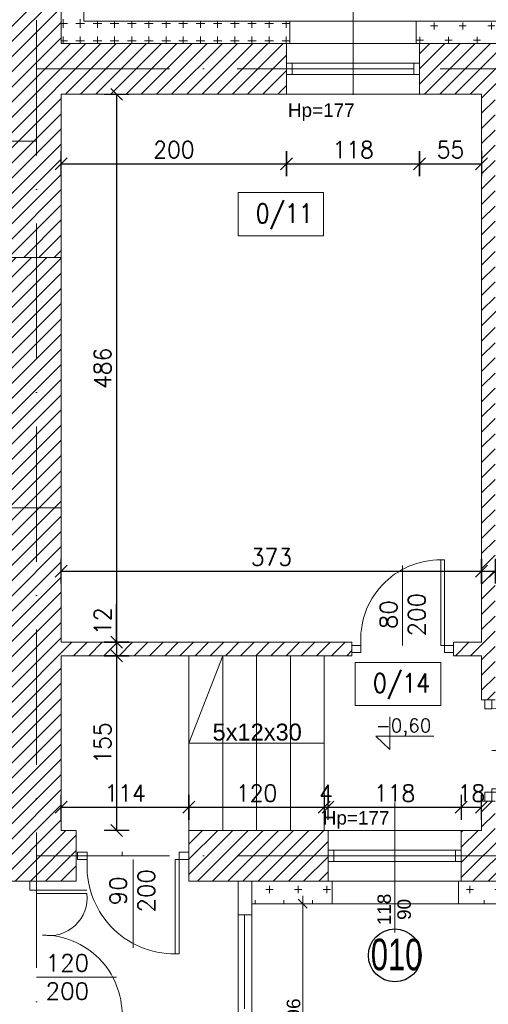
# Model space of a CAD drawing. Header units: millimetres. Extents: x -37273 to 136949, y -1495242345 to -598.
# Tile 34 of 38: x 43631 to 44047, y -16985 to -16112. Entities that reach past the tile are written whole.
import ezdxf

# ---------------------------------------------------------------- set-up
doc = ezdxf.new("R2010")
doc.units = ezdxf.units.MM
doc.linetypes.add('ACAD_ISO10W100', pattern=[18, 12, -3, 0, -3])
for name, color, linetype, lineweight in [('0.09Opis', 20, 'Continuous', 9), ('A-DRZ', 3, 'Continuous', 13), ('A-OKN', 3, 'Continuous', 13), ('F-BIL-OP', 103, 'Continuous', 9), ('urządzenia', 252, 'Continuous', 0), ('wymiarowannie', 253, 'Continuous', 5), ('ściany', 190, 'Continuous', 25)]:
    doc.layers.add(name, color=color, linetype=linetype, lineweight=lineweight)
for name, color, linetype in [('OPISY', 4, 'Continuous'), ('wym', 1, 'Continuous'), ('ściana', 7, 'Continuous')]:
    doc.layers.add(name, color=color, linetype=linetype)
doc.styles.add('arial12', font='arial.ttf', dxfattribs={"height": 12})
doc.styles.add('op2', font='arial.ttf')
doc.styles.add('SIMPLEX', font='simplex', dxfattribs={"width": 0.85})
doc.styles.get("Standard").update_dxf_attribs({"font": 'arial.ttf'})
doc.styles.add('WYM_50', font='simplex.shx', dxfattribs={"width": 0.95})
doc.dimstyles.new('50', dxfattribs={"dimtxt": 15, "dimasz": 0.15, "dimexe": 13, "dimexo": 30, "dimgap": 5, "dimtad": 1, "dimdec": 0, "dimrnd": 0.5, "dimzin": 1, "dimdsep": 46, "dimtxsty": 'WYM_50', "dimblk": 'A', "dimcen": 3, "dimdle": 5, "dimse1": 1, "dimse2": 1, "dimclrd": 256, "dimclre": 256, "dimclrt": 2, "dimaunit": 1, "dimadec": 0, "dimazin": 0, "dimtfac": 0.32, "dimtdec": 0, "dimtix": 1, "dimtmove": 1, "dimatfit": 3, "dimldrblk": 'A', "dimfxl": 1, "dimtvp": 0.08, "dimtolj": 1, "dimtzin": 1, "dimarcsym": 0})
doc.dimstyles.new('ISO-25', dxfattribs={"dimscale": 0, "dimtxt": 12, "dimasz": 8, "dimexe": 7, "dimexo": 0, "dimgap": 2, "dimtad": 1, "dimdec": 1, "dimtxsty": 'Standard', "dimblk": 'OBLIQUE', "dimcen": 2.5, "dimdle": 7, "dimclrd": 256, "dimclrt": 2, "dimadec": 0, "dimazin": 0, "dimtfac": 1, "dimtdec": 1, "dimtix": 1, "dimtmove": 0, "dimatfit": 3, "dimldrblk": 'OBLIQUE', "dimfxl": 5, "dimfxlon": 1, "dimtfillclr": 256, "dimlwd": 5, "dimlwe": 5, "dimarcsym": 0})

# ---------------------------------------------------------------- blocks, each defined once
blk = doc.blocks.new('A')
at = {"color": 1, "linetype": 'Continuous'}
blk.add_line((0, 73.6), (0, -73.6), dxfattribs=at)
at = {"color": 7, "linetype": 'Continuous'}
blk.add_line((-35.3, -35.3), (35.3, 35.3), dxfattribs=at)
blk = doc.blocks.new('*D2352')
at = {"layer": 'Defpoints', "color": 0, "lineweight": 13, "ltscale": 3}
for p in [(44491, -16876.05), (43668, -17215.41), (44491, -17931.85)]:
    blk.add_point(p, dxfattribs=at)
at = {"layer": 'wym', "lineweight": -2}
blk.add_line((43668.15, -17931.85), (44490.85, -17931.85), dxfattribs=at)
at = {"layer": 'wym', "lineweight": -2, "ltscale": 3, "xscale": 0.15, "yscale": 0.15, "zscale": 0.15, "rotation": 180}
blk.add_blockref('A', (43668, -17931.85), dxfattribs=at)
at = {"layer": 'wym', "lineweight": -2, "ltscale": 3, "xscale": 0.15, "yscale": 0.15, "zscale": 0.15}
blk.add_blockref('A', (44491, -17931.85), dxfattribs=at)
at = {"layer": 'wym', "color": 2, "ltscale": 3, "insert": (44079.5, -17919.35), "char_height": 15, "attachment_point": 5, "style": 'WYM_50'}
blk.add_mtext('\\A1;823', dxfattribs=at)
blk = doc.blocks.new('*D2490')
at = {"layer": 'Defpoints', "color": 0, "lineweight": 13, "ltscale": 3}
for p in [(44491, -15767.94), (43986, -16009.45), (44491, -16133.05)]:
    blk.add_point(p, dxfattribs=at)
at = {"layer": 'wym', "lineweight": -2}
blk.add_line((43986.15, -15767.94), (44490.85, -15767.94), dxfattribs=at)
at = {"layer": 'wym', "lineweight": -2, "ltscale": 3, "xscale": 0.15, "yscale": 0.15, "zscale": 0.15, "rotation": 180}
blk.add_blockref('A', (43986, -15767.94), dxfattribs=at)
at = {"layer": 'wym', "lineweight": -2, "ltscale": 3, "xscale": 0.15, "yscale": 0.15, "zscale": 0.15}
blk.add_blockref('A', (44491, -15767.94), dxfattribs=at)
at = {"layer": 'wym', "color": 2, "ltscale": 3, "insert": (44238.5, -15755.44), "char_height": 15, "attachment_point": 5, "style": 'WYM_50'}
blk.add_mtext('\\A1;505', dxfattribs=at)
blk = doc.blocks.new('*D2493')
at = {"layer": 'Defpoints', "color": 0, "lineweight": 13, "ltscale": 3}
for p in [(44491, -15721.23), (43668, -16014.55), (44491, -16133.05)]:
    blk.add_point(p, dxfattribs=at)
at = {"layer": 'wym', "lineweight": -2}
blk.add_line((43668.15, -15721.23), (44490.85, -15721.23), dxfattribs=at)
at = {"layer": 'wym', "lineweight": -2, "ltscale": 3, "xscale": 0.15, "yscale": 0.15, "zscale": 0.15, "rotation": 180}
blk.add_blockref('A', (43668, -15721.23), dxfattribs=at)
at = {"layer": 'wym', "lineweight": -2, "ltscale": 3, "xscale": 0.15, "yscale": 0.15, "zscale": 0.15}
blk.add_blockref('A', (44491, -15721.23), dxfattribs=at)
at = {"layer": 'wym', "color": 2, "ltscale": 3, "insert": (44079.5, -15708.73), "char_height": 15, "attachment_point": 5, "style": 'WYM_50'}
blk.add_mtext('\\A1;823', dxfattribs=at)
blk = doc.blocks.new('DRZWI80')
at = {"layer": 'A-DRZ', "extrusion": (0, 0, -1)}
for points in [[(-63186.49, 25780.28), (-63183.49, 25780.28), (-63183.49, 25856.28)], [(-63186.49, 25856.28), (-63183.49, 25856.28)]]:
    blk.add_lwpolyline(points, dxfattribs=at)
at = {"layer": 'A-DRZ'}
for points in [[(63186.49, 25780.28), (63186.49, 25856.28)], [(63149.49, 25780.28), (63149.49, 25851.36)]]:
    blk.add_lwpolyline(points, dxfattribs=at)
for points in [[(63104.49, 25774.28), (63104.49, 25780.28), (63112.49, 25780.28), (63112.49, 25774.28)], [(63194.49, 25774.28), (63194.49, 25780.28), (63186.49, 25780.28), (63186.49, 25774.28)]]:
    blk.add_lwpolyline(points, close=True, dxfattribs=at)
at = {"layer": 'A-DRZ', "color": 1}
blk.add_arc((63182.77, 25785.79), 70.49, 89.40844, 184.48773, dxfattribs=at)
blk = doc.blocks.new('GFT43')
at = {"layer": 'A-DRZ'}
blk.add_blockref('DRZWI80', (-63194.49, -25774.28), dxfattribs=at)
blk = doc.blocks.new('*D2396')
at = {"layer": 'Defpoints', "color": 0, "lineweight": 13, "ltscale": 3}
for p in [(43868, -16178.05), (43668, -16224.8), (43868, -16239.64)]:
    blk.add_point(p, dxfattribs=at)
at = {"layer": 'wym', "lineweight": -2}
blk.add_line((43668.15, -16239.64), (43867.85, -16239.64), dxfattribs=at)
at = {"layer": 'wym', "lineweight": -2, "ltscale": 3, "xscale": 0.15, "yscale": 0.15, "zscale": 0.15, "rotation": 180}
blk.add_blockref('A', (43668, -16239.64), dxfattribs=at)
at = {"layer": 'wym', "lineweight": -2, "ltscale": 3, "xscale": 0.15, "yscale": 0.15, "zscale": 0.15}
blk.add_blockref('A', (43868, -16239.64), dxfattribs=at)
at = {"layer": 'wym', "color": 2, "ltscale": 3, "insert": (43768, -16227.14), "char_height": 15, "attachment_point": 5, "style": 'WYM_50'}
blk.add_mtext('\\A1;200', dxfattribs=at)
blk = doc.blocks.new('*D2399')
at = {"layer": 'Defpoints', "color": 0, "lineweight": 13, "ltscale": 3}
for p in [(44041, -16601.06), (43668, -16619.53), (44041, -16619.53)]:
    blk.add_point(p, dxfattribs=at)
at = {"layer": 'wym', "lineweight": -2}
blk.add_line((43668.15, -16601.06), (44040.85, -16601.06), dxfattribs=at)
at = {"layer": 'wym', "lineweight": -2, "ltscale": 3, "xscale": 0.15, "yscale": 0.15, "zscale": 0.15, "rotation": 180}
blk.add_blockref('A', (43668, -16601.06), dxfattribs=at)
at = {"layer": 'wym', "lineweight": -2, "ltscale": 3, "xscale": 0.15, "yscale": 0.15, "zscale": 0.15}
blk.add_blockref('A', (44041, -16601.06), dxfattribs=at)
at = {"layer": 'wym', "color": 2, "ltscale": 3, "insert": (43854.5, -16588.56), "char_height": 15, "attachment_point": 5, "style": 'WYM_50'}
blk.add_mtext('\\A1;373', dxfattribs=at)
blk = doc.blocks.new('*D2408')
at = {"layer": 'Defpoints', "color": 0, "lineweight": 13, "ltscale": 3}
for p in [(43781.34, -16810.48), (43668, -16814.78), (43781.34, -16814.78)]:
    blk.add_point(p, dxfattribs=at)
at = {"layer": 'wym', "lineweight": -2}
blk.add_line((43668.15, -16810.48), (43781.19, -16810.48), dxfattribs=at)
at = {"layer": 'wym', "lineweight": -2, "ltscale": 3, "xscale": 0.15, "yscale": 0.15, "zscale": 0.15, "rotation": 180}
blk.add_blockref('A', (43668, -16810.48), dxfattribs=at)
at = {"layer": 'wym', "lineweight": -2, "ltscale": 3, "xscale": 0.15, "yscale": 0.15, "zscale": 0.15}
blk.add_blockref('A', (43781.34, -16810.48), dxfattribs=at)
at = {"layer": 'wym', "color": 2, "ltscale": 3, "insert": (43724.67, -16797.98), "char_height": 15, "attachment_point": 5, "style": 'WYM_50'}
blk.add_mtext('\\A1;114', dxfattribs=at)
blk = doc.blocks.new('*D2488')
at = {"layer": 'Defpoints', "color": 0, "lineweight": 13, "ltscale": 3}
for p in [(43868, -15767.94), (43668, -16125.68), (43868, -16133.05)]:
    blk.add_point(p, dxfattribs=at)
at = {"layer": 'wym', "lineweight": -2}
blk.add_line((43668.15, -15767.94), (43867.85, -15767.94), dxfattribs=at)
at = {"layer": 'wym', "lineweight": -2, "ltscale": 3, "xscale": 0.15, "yscale": 0.15, "zscale": 0.15, "rotation": 180}
blk.add_blockref('A', (43668, -15767.94), dxfattribs=at)
at = {"layer": 'wym', "lineweight": -2, "ltscale": 3, "xscale": 0.15, "yscale": 0.15, "zscale": 0.15}
blk.add_blockref('A', (43868, -15767.94), dxfattribs=at)
at = {"layer": 'wym', "color": 2, "ltscale": 3, "insert": (43768, -15755.44), "char_height": 15, "attachment_point": 5, "style": 'WYM_50'}
blk.add_mtext('\\A1;200', dxfattribs=at)
blk = doc.blocks.new('*D2404')
at = {"layer": 'Defpoints', "color": 0, "lineweight": 13, "ltscale": 3}
for p in [(43677.13, -16676.05), (43674.67, -16831.05), (43717.19, -16831.05)]:
    blk.add_point(p, dxfattribs=at)
at = {"layer": 'wym', "lineweight": -2}
blk.add_line((43717.19, -16676.2), (43717.19, -16830.9), dxfattribs=at)
at = {"layer": 'wym', "lineweight": -2, "ltscale": 3, "xscale": 0.15, "yscale": 0.15, "zscale": 0.15}
for p, rotation in [((43717.19, -16676.05), 90), ((43717.19, -16831.05), 270)]:
    blk.add_blockref('A', p, dxfattribs=dict(at, rotation=rotation))
at = {"layer": 'wym', "color": 2, "ltscale": 3, "insert": (43704.69, -16753.55), "char_height": 15, "attachment_point": 5, "rotation": 90, "style": 'WYM_50'}
blk.add_mtext('\\A1;155', dxfattribs=at)
blk = doc.blocks.new('*D2403')
at = {"layer": 'Defpoints', "color": 0, "lineweight": 13, "ltscale": 3}
for p in [(43736.42, -16664.05), (43717.19, -16676.05), (43736.42, -16676.05)]:
    blk.add_point(p, dxfattribs=at)
at = {"layer": 'wym', "lineweight": -2}
for p, q in [((43717.19, -16664.05), (43717.19, -16630.27)), ((43717.19, -16664.2), (43717.19, -16675.9))]:
    blk.add_line(p, q, dxfattribs=at)
at = {"layer": 'wym', "lineweight": -2, "ltscale": 3, "xscale": 0.15, "yscale": 0.15, "zscale": 0.15}
for p, rotation in [((43717.19, -16664.05), 90), ((43717.19, -16676.05), 270)]:
    blk.add_blockref('A', p, dxfattribs=dict(at, rotation=rotation))
at = {"layer": 'wym', "color": 2, "ltscale": 3, "insert": (43704.69, -16645.44), "char_height": 15, "attachment_point": 5, "rotation": 90, "style": 'WYM_50'}
blk.add_mtext('\\A1;12', dxfattribs=at)
blk = doc.blocks.new('*D2402')
at = {"layer": 'Defpoints', "color": 0, "lineweight": 13, "ltscale": 3}
for p in [(43749.67, -16178.05), (43717.19, -16664.05), (43749.67, -16664.05)]:
    blk.add_point(p, dxfattribs=at)
at = {"layer": 'wym', "lineweight": -2}
blk.add_line((43717.19, -16178.2), (43717.19, -16663.9), dxfattribs=at)
at = {"layer": 'wym', "lineweight": -2, "ltscale": 3, "xscale": 0.15, "yscale": 0.15, "zscale": 0.15}
for p, rotation in [((43717.19, -16178.05), 90), ((43717.19, -16664.05), 270)]:
    blk.add_blockref('A', p, dxfattribs=dict(at, rotation=rotation))
at = {"layer": 'wym', "color": 2, "ltscale": 3, "insert": (43704.69, -16421.05), "char_height": 15, "attachment_point": 5, "rotation": 90, "style": 'WYM_50'}
blk.add_mtext('\\A1;486', dxfattribs=at)
blk = doc.blocks.new('_Oblique')
at = {"color": 0, "linetype": 'ByBlock', "lineweight": -2}
blk.add_line((-0.5, -0.5), (0.5, 0.5), dxfattribs=at)
blk = doc.blocks.new('*D2619')
at = {"layer": 'Defpoints', "color": 0, "lineweight": 13, "ltscale": 3}
for p in [(43837, -16896.05), (43837, -17092.05), (43882.32, -17092.05)]:
    blk.add_point(p, dxfattribs=at)
at = {"layer": 'wymiarowannie', "lineweight": 5, "ltscale": 3}
blk.add_line((43882.32, -16889.05), (43882.32, -17099.05), dxfattribs=at)
at = {"layer": 'wymiarowannie', "color": 0, "lineweight": 5, "ltscale": 3}
for p, q in [((43877.32, -16896.05), (43889.32, -16896.05)), ((43877.32, -17092.05), (43889.32, -17092.05))]:
    blk.add_line(p, q, dxfattribs=at)
at = {"layer": 'wymiarowannie', "lineweight": 5, "ltscale": 3, "xscale": 8, "yscale": 8, "zscale": 8}
for p, rotation in [((43882.32, -16896.05), 90), ((43882.32, -17092.05), 270)]:
    blk.add_blockref('_Oblique', p, dxfattribs=dict(at, rotation=rotation))
at = {"layer": 'wymiarowannie', "color": 2, "lineweight": 13, "ltscale": 3, "insert": (43874.19, -16994.05), "char_height": 12, "attachment_point": 5, "rotation": 90}
blk.add_mtext('196', dxfattribs=at)
blk = doc.blocks.new('*D2489')
at = {"layer": 'Defpoints', "color": 0, "lineweight": 13, "ltscale": 3}
for p in [(43986, -15767.94), (43868, -15981.58), (43986, -16142.92)]:
    blk.add_point(p, dxfattribs=at)
at = {"layer": 'wym', "lineweight": -2}
blk.add_line((43868.15, -15767.94), (43985.85, -15767.94), dxfattribs=at)
at = {"layer": 'wym', "lineweight": -2, "ltscale": 3, "xscale": 0.15, "yscale": 0.15, "zscale": 0.15, "rotation": 180}
blk.add_blockref('A', (43868, -15767.94), dxfattribs=at)
at = {"layer": 'wym', "lineweight": -2, "ltscale": 3, "xscale": 0.15, "yscale": 0.15, "zscale": 0.15}
blk.add_blockref('A', (43986, -15767.94), dxfattribs=at)
at = {"layer": 'wym', "color": 2, "ltscale": 3, "insert": (43927, -15755.44), "char_height": 15, "attachment_point": 5, "style": 'WYM_50'}
blk.add_mtext('\\A1;118', dxfattribs=at)
blk = doc.blocks.new('*D2412')
at = {"layer": 'Defpoints', "color": 0, "lineweight": 13, "ltscale": 3}
for p in [(44041, -16810.48), (44023, -16821.51), (44041, -16821.51)]:
    blk.add_point(p, dxfattribs=at)
at = {"layer": 'wym', "lineweight": -2}
for p, q in [((44022.85, -16810.48), (44022.7, -16810.48)), ((44023, -16810.48), (44041, -16810.48)), ((44041.15, -16810.48), (44041.3, -16810.48))]:
    blk.add_line(p, q, dxfattribs=at)
at = {"layer": 'wym', "lineweight": -2, "ltscale": 3, "xscale": 0.15, "yscale": 0.15, "zscale": 0.15}
blk.add_blockref('A', (44023, -16810.48), dxfattribs=at)
at = {"layer": 'wym', "lineweight": -2, "ltscale": 3, "xscale": 0.15, "yscale": 0.15, "zscale": 0.15, "rotation": 180}
blk.add_blockref('A', (44041, -16810.48), dxfattribs=at)
at = {"layer": 'wym', "color": 2, "ltscale": 3, "insert": (44032, -16797.98), "char_height": 15, "attachment_point": 5, "style": 'WYM_50'}
blk.add_mtext('\\A1;18', dxfattribs=at)
blk = doc.blocks.new('*D2411')
at = {"layer": 'Defpoints', "color": 0, "lineweight": 13, "ltscale": 3}
for p in [(44023, -16810.48), (43904.75, -16836.06), (44023, -16836.06)]:
    blk.add_point(p, dxfattribs=at)
at = {"layer": 'wym', "lineweight": -2}
blk.add_line((43904.9, -16810.48), (44022.85, -16810.48), dxfattribs=at)
at = {"layer": 'wym', "lineweight": -2, "ltscale": 3, "xscale": 0.15, "yscale": 0.15, "zscale": 0.15, "rotation": 180}
blk.add_blockref('A', (43904.75, -16810.48), dxfattribs=at)
at = {"layer": 'wym', "lineweight": -2, "ltscale": 3, "xscale": 0.15, "yscale": 0.15, "zscale": 0.15}
blk.add_blockref('A', (44023, -16810.48), dxfattribs=at)
at = {"layer": 'wym', "color": 2, "ltscale": 3, "insert": (43963.87, -16797.98), "char_height": 15, "attachment_point": 5, "style": 'WYM_50'}
blk.add_mtext('\\A1;118', dxfattribs=at)
blk = doc.blocks.new('*D2410')
at = {"layer": 'Defpoints', "color": 0, "lineweight": 13, "ltscale": 3}
for p in [(43904.75, -16810.48), (43901.34, -16831.05), (43904.75, -16831.05)]:
    blk.add_point(p, dxfattribs=at)
at = {"layer": 'wym', "lineweight": -2}
for p, q in [((43901.19, -16810.48), (43901.04, -16810.48)), ((43901.34, -16810.48), (43904.75, -16810.48)), ((43904.9, -16810.48), (43905.05, -16810.48))]:
    blk.add_line(p, q, dxfattribs=at)
at = {"layer": 'wym', "lineweight": -2, "ltscale": 3, "xscale": 0.15, "yscale": 0.15, "zscale": 0.15}
blk.add_blockref('A', (43901.34, -16810.48), dxfattribs=at)
at = {"layer": 'wym', "lineweight": -2, "ltscale": 3, "xscale": 0.15, "yscale": 0.15, "zscale": 0.15, "rotation": 180}
blk.add_blockref('A', (43904.75, -16810.48), dxfattribs=at)
at = {"layer": 'wym', "color": 2, "ltscale": 3, "insert": (43903.04, -16797.98), "char_height": 15, "attachment_point": 5, "style": 'WYM_50'}
blk.add_mtext('\\A1;4', dxfattribs=at)
blk = doc.blocks.new('*D2409')
at = {"layer": 'Defpoints', "color": 0, "lineweight": 13, "ltscale": 3}
for p in [(43781.34, -16784.97), (43901.34, -16784.97), (43901.34, -16810.48)]:
    blk.add_point(p, dxfattribs=at)
at = {"layer": 'wym', "lineweight": -2}
blk.add_line((43781.49, -16810.48), (43901.19, -16810.48), dxfattribs=at)
at = {"layer": 'wym', "lineweight": -2, "ltscale": 3, "xscale": 0.15, "yscale": 0.15, "zscale": 0.15, "rotation": 180}
blk.add_blockref('A', (43781.34, -16810.48), dxfattribs=at)
at = {"layer": 'wym', "lineweight": -2, "ltscale": 3, "xscale": 0.15, "yscale": 0.15, "zscale": 0.15}
blk.add_blockref('A', (43901.34, -16810.48), dxfattribs=at)
at = {"layer": 'wym', "color": 2, "ltscale": 3, "insert": (43841.34, -16797.98), "char_height": 15, "attachment_point": 5, "style": 'WYM_50'}
blk.add_mtext('\\A1;120', dxfattribs=at)
blk = doc.blocks.new('*D2400')
at = {"layer": 'Defpoints', "color": 0, "lineweight": 13, "ltscale": 3}
for p in [(44041, -16567.14), (44053, -16567.14), (44053, -16601.06)]:
    blk.add_point(p, dxfattribs=at)
at = {"layer": 'wym', "lineweight": -2}
for p, q in [((44041.15, -16601.06), (44052.85, -16601.06)), ((44053, -16601.06), (44084.73, -16601.06))]:
    blk.add_line(p, q, dxfattribs=at)
at = {"layer": 'wym', "lineweight": -2, "ltscale": 3, "xscale": 0.15, "yscale": 0.15, "zscale": 0.15, "rotation": 180}
blk.add_blockref('A', (44041, -16601.06), dxfattribs=at)
at = {"layer": 'wym', "lineweight": -2, "ltscale": 3, "xscale": 0.15, "yscale": 0.15, "zscale": 0.15}
blk.add_blockref('A', (44053, -16601.06), dxfattribs=at)
at = {"layer": 'wym', "color": 2, "ltscale": 3, "insert": (44069.55, -16588.56), "char_height": 15, "attachment_point": 5, "style": 'WYM_50'}
blk.add_mtext('\\A1;12', dxfattribs=at)
blk = doc.blocks.new('*D2398')
at = {"layer": 'Defpoints', "color": 0, "lineweight": 13, "ltscale": 3}
for p in [(43986, -16178.05), (44041, -16178.05), (44041, -16239.64)]:
    blk.add_point(p, dxfattribs=at)
at = {"layer": 'wym', "lineweight": -2}
blk.add_line((43986.15, -16239.64), (44040.85, -16239.64), dxfattribs=at)
at = {"layer": 'wym', "lineweight": -2, "ltscale": 3, "xscale": 0.15, "yscale": 0.15, "zscale": 0.15, "rotation": 180}
blk.add_blockref('A', (43986, -16239.64), dxfattribs=at)
at = {"layer": 'wym', "lineweight": -2, "ltscale": 3, "xscale": 0.15, "yscale": 0.15, "zscale": 0.15}
blk.add_blockref('A', (44041, -16239.64), dxfattribs=at)
at = {"layer": 'wym', "color": 2, "ltscale": 3, "insert": (44013.5, -16227.14), "char_height": 15, "attachment_point": 5, "style": 'WYM_50'}
blk.add_mtext('\\A1;55', dxfattribs=at)
blk = doc.blocks.new('*D2397')
at = {"layer": 'Defpoints', "color": 0, "lineweight": 13, "ltscale": 3}
for p in [(43868, -16168.34), (43986, -16168.34), (43986, -16239.64)]:
    blk.add_point(p, dxfattribs=at)
at = {"layer": 'wym', "lineweight": -2}
blk.add_line((43868.15, -16239.64), (43985.85, -16239.64), dxfattribs=at)
at = {"layer": 'wym', "lineweight": -2, "ltscale": 3, "xscale": 0.15, "yscale": 0.15, "zscale": 0.15, "rotation": 180}
blk.add_blockref('A', (43868, -16239.64), dxfattribs=at)
at = {"layer": 'wym', "lineweight": -2, "ltscale": 3, "xscale": 0.15, "yscale": 0.15, "zscale": 0.15}
blk.add_blockref('A', (43986, -16239.64), dxfattribs=at)
at = {"layer": 'wym', "color": 2, "ltscale": 3, "insert": (43927, -16227.14), "char_height": 15, "attachment_point": 5, "style": 'WYM_50'}
blk.add_mtext('\\A1;118', dxfattribs=at)
blk = doc.blocks.new('*D2343')
at = {"layer": 'Defpoints', "color": 0, "lineweight": 13, "ltscale": 3}
for p in [(43817, -16876.05), (43904.75, -16876.05), (43904.75, -17886.04)]:
    blk.add_point(p, dxfattribs=at)
at = {"layer": 'wym', "lineweight": -2}
blk.add_line((43817.15, -17886.04), (43904.6, -17886.04), dxfattribs=at)
at = {"layer": 'wym', "lineweight": -2, "ltscale": 3, "xscale": 0.15, "yscale": 0.15, "zscale": 0.15, "rotation": 180}
blk.add_blockref('A', (43817, -17886.04), dxfattribs=at)
at = {"layer": 'wym', "lineweight": -2, "ltscale": 3, "xscale": 0.15, "yscale": 0.15, "zscale": 0.15}
blk.add_blockref('A', (43904.75, -17886.04), dxfattribs=at)
at = {"layer": 'wym', "color": 2, "ltscale": 3, "insert": (43860.87, -17873.54), "char_height": 15, "attachment_point": 5, "style": 'WYM_50'}
blk.add_mtext('\\A1;88', dxfattribs=at)

msp = doc.modelspace()

# ---------------------------------------------------------------- hatches: boundary and pattern name
at = {"layer": 'wymiarowannie', "lineweight": 13, "ltscale": 3}
h = msp.add_hatch(dxfattribs=at)
h.set_pattern_fill('CROSS', color=1, scale=0.6, angle=45)
h.set_pattern_definition([(90, (-26617.258, -10.478), (-15.24, 0), [7.62, -7.62]), (180, (-26613.449, -6.668), (0, -15.24), [7.62, -7.62])])
h.paths.add_polyline_path([(43646, -15896.05), (43668, -15896.05), (43668, -16133.05), (43868, -16133.05), (43870.97, -16133.05), (43870.97, -16113.05), (43688, -16113.05), (43688, -15876.05), (43646, -15876.05)])
h.paths.add_polyline_path([(43298, -15896.05), (43646, -15896.05), (43646, -15876.05), (43295, -15876.05), (43295, -15896.05)])
h.paths.add_polyline_path([(42993, -15896.05), (43060, -15896.05), (43063, -15896.05), (43063, -15876.05), (42990, -15876.05), (42990, -15896.05)])
h = msp.add_hatch(dxfattribs=at)
h.set_pattern_fill('ANSI31', color=5, scale=3)
h.set_pattern_definition([(45, (43297.995, -16322.766), (-6.73519, 6.73519), [])])
h.paths.add_polyline_path([(43646, -16219.55), (43646, -15896.05), (43298, -15896.05), (43298, -15941.05), (43623, -15941.05), (43623, -16219.55)])
h.paths.add_polyline_path([(43646, -16155.55), (43868, -16155.55), (43868, -16133.05), (43668, -16133.05), (43668, -15896.05), (43646, -15896.05)])
h.paths.add_polyline_path([(43646, -16155.55), (43868, -16155.55), (43868, -16178.05), (43668, -16178.05), (43668, -16322.77), (43646, -16322.77)])
h.paths.add_polyline_path([(43623, -16219.55), (43646, -16219.55), (43646, -16322.77), (43623, -16322.77)])
h = msp.add_hatch(dxfattribs=at)
h.set_pattern_fill('CROSS', color=1, scale=2)
h.set_pattern_definition([(0, (43983.025, -16155.546), (12.7, 12.7), [6.35, -19.05]), (90, (43986.2, -16158.721), (-12.7, 12.7), [6.35, -19.05])])
h.paths.add_polyline_path([(43983.03, -16133.05), (43983.03, -16113.05), (44095.97, -16113.05), (44095.97, -16133.05), (44093, -16133.05), (43986, -16133.05)])
h.paths.add_polyline_path([(44208.03, -16133.05), (44208.03, -16113.05), (44297.97, -16113.05), (44297.97, -16133.05), (44295, -16133.05), (44211, -16133.05)])
h.paths.add_polyline_path([(44469, -16133.05), (44469, -16113.05), (44511, -16113.05), (44511, -16155.55), (44491, -16155.55), (44491, -16133.05)])
h.paths.add_polyline_path([(44410.03, -16133.05), (44410.03, -16113.05), (44469, -16113.05), (44469, -16133.05), (44413, -16133.05)])
h = msp.add_hatch(dxfattribs=at)
h.set_pattern_fill('ANSI31', color=5, scale=3)
h.set_pattern_definition([(45, (43985.995, -16155.546), (-6.7352, 6.7352), [])])
h.paths.add_polyline_path([(44093, -16155.55), (44093, -16133.05), (43986, -16133.05), (43986, -16155.55)])
h = msp.add_hatch(dxfattribs=at)
h.set_pattern_fill('ANSI31', color=5, scale=3)
h.set_pattern_definition([(45, (43985.995, -16155.546), (-6.73519, 6.73519), [])])
h.paths.add_polyline_path([(43986, -16178.05), (44041, -16178.05), (44041, -16664.05), (44015.98, -16664.05), (44015.98, -16676.05), (44041, -16676.05), (44041, -16715.14), (44053, -16715.14), (44053, -16373.05), (44265.95, -16373.05), (44265.95, -16361.05), (44053, -16361.05), (44053, -16178.05), (44093, -16178.05), (44093, -16155.55), (43986, -16155.55)])
h.paths.add_polyline_path([(44093, -16853.55), (44093, -16831.05), (44053, -16831.05), (44053, -16805.14), (44041, -16805.14), (44041, -16831.05), (44023, -16831.05), (44023, -16853.55)])
h.paths.add_polyline_path([(44295, -16853.55), (44295, -16831.05), (44211, -16831.05), (44211, -16853.55)])
h.paths.add_polyline_path([(44211, -16876.05), (44295, -16876.05), (44295, -16853.55), (44211, -16853.55)])
h.paths.add_polyline_path([(44023, -16876.05), (44093, -16876.05), (44093, -16853.55), (44023, -16853.55)])
h.paths.add_polyline_path([(44085.78, -16810.12), (44085.78, -16833.19), (44150.55, -16833.19), (44150.55, -16810.12)], flags=24)
h.paths.add_polyline_path([(44018.07, -16786.73), (44018.07, -16809.23), (44045.92, -16809.23), (44045.92, -16786.73)], flags=24)
h.paths.add_polyline_path([(44287.53, -16810.12), (44287.53, -16833.19), (44352.31, -16833.19), (44352.31, -16810.12)], flags=24)
h = msp.add_hatch(dxfattribs=at)
h.set_pattern_fill('ANSI31', color=5, scale=3)
h.set_pattern_definition([(45, (43020.995, -16876.046), (-6.73519, 6.73519), [])])
h.paths.add_polyline_path([(43021, -16876.05), (43021, -16841.05), (43623, -16841.05), (43623, -16544.74), (43646, -16544.74), (43646, -16876.05)])
h.paths.add_polyline_path([(43646, -16853.55), (43646, -16544.74), (43668, -16544.74), (43668, -16664.05), (43925.98, -16664.05), (43925.98, -16676.05), (43668, -16676.05), (43668, -16831.05), (43681.34, -16831.05), (43681.34, -16853.55)])
h.paths.add_polyline_path([(43623, -16544.74), (43623, -16322.77), (43646, -16322.77), (43646, -16544.74)])
h.paths.add_polyline_path([(43646, -16544.74), (43646, -16322.77), (43668, -16322.77), (43668, -16544.74)])
h.paths.add_polyline_path([(43781.34, -16876.05), (43781.34, -16853.55), (43904.75, -16853.55), (43904.75, -16876.05)])
h.paths.add_polyline_path([(43781.34, -16853.55), (43781.34, -16831.05), (43904.75, -16831.05), (43904.75, -16853.55)])
h.paths.add_polyline_path([(43646, -16876.05), (43646, -16853.55), (43681.34, -16853.55), (43681.34, -16876.05), (43668, -16876.05)])
h.paths.add_polyline_path([(43961.21, -16832.34), (43898.13, -16832.34), (43898.13, -16810.96), (43961.21, -16810.96)], flags=9)
h = msp.add_hatch(dxfattribs=at)
h.set_pattern_fill('CROSS', color=1, scale=2)
h.set_pattern_definition([(0, (43836.995, -16896.046), (12.7, 12.7), [6.35, -19.05]), (90, (43840.17, -16899.221), (-12.7, 12.7), [6.35, -19.05])])
h.paths.add_polyline_path([(44208.47, -16896.05), (44208.47, -16876.05), (44211, -16876.05), (44295, -16876.05), (44298.41, -16876.05), (44298.41, -16896.05)])
h.paths.add_polyline_path([(44469, -16896.05), (44469, -16876.05), (44491, -16876.05), (44491, -16853.55), (44511, -16853.55), (44511, -16896.05)])
h.paths.add_polyline_path([(44020.47, -16896.05), (44020.47, -16876.05), (44022.75, -16876.05), (44093.24, -16876.05), (44096.41, -16876.05), (44096.41, -16896.05)])
h.paths.add_polyline_path([(43837, -16896.05), (43837, -16876.05), (43905, -16876.05), (43908.41, -16876.05), (43908.41, -16896.05)])
h.paths.add_polyline_path([(44410.47, -16896.05), (44410.47, -16876.05), (44413, -16876.05), (44469, -16876.05), (44469, -16896.05)])

# ---------------------------------------------------------------- linework, layer by layer
at = {"layer": '0.09Opis', "ltscale": 0.01}
msp.add_lwpolyline([(43959.7, -16730.13), (43959.7, -16759.36), (43947.11, -16747.34), (43998.63, -16747.34)], dxfattribs=at)
msp.add_lwpolyline([(43959.7, -16730.13), (43959.7, -16759.36), (43947.11, -16747.34), (43998.63, -16747.34)], dxfattribs=at)
at = {"layer": 'A-DRZ', "extrusion": (0, 0, -1)}
for points in [[(-43722, -16850.05), (-43722, -16853.05)], [(-43646, -16884.05), (-43646, -16887.05), (-43690.82, -16887.05)]]:
    msp.add_lwpolyline(points, dxfattribs=at)
at = {"layer": 'A-DRZ'}
msp.add_lwpolyline([(43640, -16876.05), (43646, -16876.05), (43646, -16884.05), (43640, -16884.05)], close=True, dxfattribs=at)
for points in [[(43646, -16884.05), (43690.82, -16884.05)], [(43646, -16887.05), (43690.82, -16887.05)], [(43646, -16961.05), (43717.08, -16961.05)], [(43646, -16961.05), (43717.08, -16961.05)]]:
    msp.add_lwpolyline(points, dxfattribs=at)
at = {"layer": 'A-DRZ', "color": 1}
for centre, radius, start, end in [((43657.37, -16890.69), 33.65, 259.97807, 6.22398), ((43651.51, -16994.32), 70.49, 359.40844, 90), ((43651.51, -16994.32), 70.49, 359.40844, 90)]:
    msp.add_arc(centre, radius, start, end, dxfattribs=at)
at = {"layer": 'A-OKN'}
for p, q in [((43870.97, -16113.05), (43983.03, -16113.05)), ((43986, -16133.05), (43868, -16133.05)), ((43986, -16150.55), (43868, -16150.55)), ((43986, -16150.55), (43868, -16150.55)), ((43873, -16150.55), (43873, -16160.55)), ((43873, -16150.55), (43873, -16160.55)), ((43873, -16155.55), (43981, -16155.55)), ((43873, -16155.55), (43981, -16155.55)), ((43981, -16150.55), (43981, -16160.55)), ((43981, -16150.55), (43981, -16160.55)), ((43986, -16160.55), (43868, -16160.55)), ((43986, -16160.55), (43868, -16160.55)), ((43986, -16178.05), (43868, -16178.05)), ((44023, -16831.05), (43905, -16831.05)), ((44023, -16848.55), (43905, -16848.55)), ((44023, -16848.55), (43905, -16848.55)), ((43910, -16848.55), (43910, -16858.55)), ((43910, -16848.55), (43910, -16858.55)), ((43910, -16853.55), (44018, -16853.55)), ((43910, -16853.55), (44018, -16853.55)), ((44018, -16848.55), (44018, -16858.55)), ((44018, -16848.55), (44018, -16858.55)), ((44023, -16858.55), (43905, -16858.55)), ((44023, -16858.55), (43905, -16858.55)), ((44023, -16876.05), (43905, -16876.05))]:
    msp.add_line(p, q, dxfattribs=at)
msp.add_lwpolyline([(43908.41, -16896.05), (44020.47, -16896.05)], dxfattribs=at)
at = {"layer": 'F-BIL-OP', "color": 0}
for points in [[(43824.91, -16265.29), (43900.86, -16265.29), (43900.86, -16303.68), (43824.91, -16303.68)], [(43928.97, -16681.92), (44004.92, -16681.92), (44004.92, -16720.31), (43928.97, -16720.31)]]:
    msp.add_lwpolyline(points, close=True, dxfattribs=at)
at = {"layer": 'wymiarowannie', "color": 251, "linetype": 'ACAD_ISO10W100', "lineweight": 13, "ltscale": 10}
for p, q in [((43646, -18033.41), (43646, -15599)), ((44664.64, -16155.55), (43646, -16155.55)), ((43646, -16219.55), (40380.11, -16219.55)), ((44664.64, -16853.55), (43646, -16853.55))]:
    msp.add_line(p, q, dxfattribs=at)
at = {"layer": 'wymiarowannie', "ltscale": 3}
for p, q in [((43927, -16076.06), (43927, -16178.51)), ((43964, -16806.19), (43964, -16921.51))]:
    msp.add_line(p, q, dxfattribs=at)
at = {"layer": 'wymiarowannie', "color": 1, "lineweight": 13, "ltscale": 3}
for p, q in [((43668, -16178.05), (43868, -16178.05)), ((43925.98, -16664.05), (43925.98, -16676.05)), ((43781.34, -16753.55), (43811.34, -16676.05)), ((43901.34, -16753.55), (43781.34, -16753.55)), ((43781.34, -16847.55), (43781.34, -16859.55))]:
    msp.add_line(p, q, dxfattribs=at)
at = {"layer": 'wymiarowannie', "color": 5, "lineweight": 13, "ltscale": 3}
for p, q in [((43781.34, -16831.05), (43781.34, -16676.05)), ((43811.34, -16831.05), (43811.34, -16676.05)), ((43841.34, -16831.05), (43841.34, -16676.05)), ((43871.34, -16831.05), (43871.34, -16676.05)), ((43901.34, -16831.05), (43901.34, -16676.05)), ((43825, -16896.05), (43825, -17080.05)), ((43837, -16896.05), (43837, -17092.05)), ((43830.63, -16905.82), (43830.63, -16989.16))]:
    msp.add_line(p, q, dxfattribs=at)
at = {"layer": 'wymiarowannie', "color": 200, "lineweight": 13, "ltscale": 3}
msp.add_lwpolyline([(43623, -16322.77), (43668, -16322.77), (43668, -16544.74), (43623, -16544.74)], close=True, dxfattribs=at)
at = {"layer": 'wymiarowannie', "color": 5, "lineweight": 13, "ltscale": 3}
msp.add_lwpolyline([(43837, -16905.82), (43825, -16905.82), (43825, -16876.05), (43837, -16876.05)], close=True, dxfattribs=at)
at = {"layer": 'ściana', "lineweight": 13, "ltscale": 3}
for p, q in [((43668, -15896.05), (43668, -16133.05)), ((43668, -16133.05), (43868, -16133.05)), ((43868, -16178.05), (43868, -16133.05)), ((43986, -16178.05), (43986, -16133.05)), ((43986, -16133.05), (44093, -16133.05)), ((43668, -16178.05), (43868, -16178.05)), ((43668, -16178.05), (43668, -16664.05)), ((43986, -16178.05), (44041, -16178.05)), ((44041, -16178.05), (44041, -16664.05)), ((43668, -16664.05), (43925.98, -16664.05)), ((44015.98, -16664.05), (44041, -16664.05)), ((44015.98, -16664.05), (44015.98, -16676.05)), ((43668, -16676.05), (43925.98, -16676.05)), ((43668, -16676.05), (43668, -16831.05)), ((44015.98, -16676.05), (44041, -16676.05)), ((44041, -16676.05), (44041, -16715.14)), ((44053, -16715.14), (44041, -16715.14)), ((44041, -16805.14), (44041, -16831.05)), ((44053, -16805.14), (44041, -16805.14)), ((43668, -16831.05), (43681.34, -16831.05)), ((43681.34, -16831.05), (43681.34, -16876.05)), ((43781.34, -16831.05), (43904.75, -16831.05)), ((43781.34, -16831.05), (43781.34, -16876.05)), ((43904.75, -16831.05), (43904.75, -16876.05)), ((44022.75, -16831.05), (44041, -16831.05)), ((44023, -16831.05), (44023, -16876.05)), ((43021, -16876.05), (43668, -16876.05)), ((43668, -16876.05), (43681.34, -16876.05)), ((43781.34, -16876.05), (43904.75, -16876.05)), ((44022.75, -16876.05), (44093, -16876.05))]:
    msp.add_line(p, q, dxfattribs=at)
at = {"layer": 'ściana', "color": 1, "lineweight": 13, "ltscale": 3}
for points in [[(43295, -15876.05), (43688, -15876.05), (43688, -16113.05), (43870.97, -16113.05)], [(43870.97, -16133.05), (43870.97, -16113.05)], [(43983.03, -16133.05), (43983.03, -16113.05)], [(43983.03, -16113.05), (44095.97, -16113.05)], [(43837, -16896.05), (43837, -16876.05), (43781.34, -16876.05)], [(43908.41, -16896.05), (43908.41, -16876.05)], [(44020.47, -16896.05), (44020.47, -16876.05)], [(43908.41, -16896.05), (43837, -16896.05)], [(44096.41, -16896.05), (44020.47, -16896.05)]]:
    msp.add_lwpolyline(points, dxfattribs=at)
at = {"layer": 'ściana', "lineweight": 13, "ltscale": 3}
msp.add_lwpolyline([(43908.41, -16896.05), (43837, -16896.05)], dxfattribs=at)
at = {"layer": 'ściany', "color": 5, "ltscale": 100}
msp.add_circle((43964, -16941.82), 23.43, dxfattribs=at)

# ---------------------------------------------------------------- block references
at = {"layer": 'A-DRZ'}
msp.add_blockref('GFT43', (44015.98, -16673.05), dxfattribs=at)
msp.add_blockref('GFT43', (44015.98, -16673.05), dxfattribs=at)
at = {"layer": 'A-DRZ', "rotation": 270}
msp.add_blockref('GFT43', (44044, -16805.14), dxfattribs=at)
msp.add_blockref('GFT43', (44044, -16805.14), dxfattribs=at)
at = {"layer": 'A-DRZ', "xscale": -1.1, "yscale": 1.1, "zscale": 1.1, "rotation": 180}
msp.add_blockref('GFT43', (43781.34, -16850.25), dxfattribs=at)

# ---------------------------------------------------------------- texts
at = {"layer": '0.09Opis', "ltscale": 0.01, "insert": (43947.09, -16731.92), "char_height": 12, "attachment_point": 1}
msp.add_mtext('{\\Fsimplex|c238;-0,60}', dxfattribs=at)
at = {"layer": 'A-DRZ', "char_height": 15, "attachment_point": 5, "rotation": 90}
for s, insert in [('\\pxqc;{\\Fsimplex|c238;80\\P\\pq*;\\Fsimplex|c0;2\\Fsimplex|c238;00}', (43970.98, -16639.59)), ('\\pxqc;{\\Fsimplex|c238;90\\P\\pq*;\\Fsimplex|c0;2\\Fsimplex|c238;00}', (43731.02, -16884.57))]:
    msp.add_mtext(s, dxfattribs=dict(at, insert=insert))
at = {"layer": 'A-DRZ', "insert": (43673.45, -16961.05), "char_height": 15, "attachment_point": 5}
msp.add_mtext('{\\Fsimplex|c238;120\\P\\Fsimplex|c0;2\\Fsimplex|c238;00}', dxfattribs=at)
at = {"layer": 'F-BIL-OP', "color": 0, "style": 'SIMPLEX', "width": 0.85}
for s, p in [('0/11', (43840.5, -16292.15)), ('0/14', (43944.56, -16708.77))]:
    msp.add_text(s, height=17, dxfattribs=at).set_placement(p)
at = {"layer": 'OPISY', "color": 4, "ltscale": 3, "style": 'op2', "width": 0.7}
msp.add_text('010', height=28, dxfattribs=at).set_placement((43942.73, -16955.01))
at = {"layer": 'urządzenia', "char_height": 12, "attachment_point": 5}
for insert in [(43898.76, -16193.94), (43929.67, -16821.65)]:
    msp.add_mtext('Hp=177', dxfattribs=dict(at, insert=insert))
at = {"layer": 'urządzenia', "insert": (43841.88, -16743.87), "char_height": 15, "width": 123.8838, "attachment_point": 5, "style": 'arial12'}
msp.add_mtext('5x12x30', dxfattribs=at)
at = {"layer": 'wymiarowannie', "color": 1, "lineweight": 13, "ltscale": 3, "insert": (43954.69, -16901.08), "char_height": 12, "attachment_point": 5, "rotation": 90}
msp.add_mtext('118', dxfattribs=at)
at = {"layer": 'wymiarowannie', "color": 1, "lineweight": 13, "ltscale": 3, "insert": (43972.35, -16901.08), "char_height": 12, "width": 30.7607, "attachment_point": 5, "rotation": 90}
msp.add_mtext('90', dxfattribs=at)

# ---------------------------------------------------------------- dimensions: what is measured, and where the dimension line sits
at = {"layer": 'wym'}
for base, p1, p2, picture, middle in [((44491, -15721.23), (43668, -16014.55), (44491, -16133.05), '*D2493', (44079.5, -15708.73)), ((43868, -15767.94), (43668, -16125.68), (43868, -16133.05), '*D2488', (43768, -15755.44)), ((43986, -15767.94), (43868, -15981.58), (43986, -16142.92), '*D2489', (43927, -15755.44)), ((44491, -15767.94), (43986, -16009.45), (44491, -16133.05), '*D2490', (44238.5, -15755.44)), ((43986, -16239.64), (43868, -16168.34), (43986, -16168.34), '*D2397', (43927, -16227.14)), ((43868, -16239.64), (43668, -16224.8), (43868, -16178.05), '*D2396', (43768, -16227.14)), ((44041, -16239.64), (43986, -16178.05), (44041, -16178.05), '*D2398', (44013.5, -16227.14)), ((44041, -16601.06), (43668, -16619.53), (44041, -16619.53), '*D2399', (43854.5, -16588.56)), ((43901.34, -16810.48), (43781.34, -16784.97), (43901.34, -16784.97), '*D2409', (43841.34, -16797.98)), ((43781.34, -16810.48), (43668, -16814.78), (43781.34, -16814.78), '*D2408', (43724.67, -16797.98)), ((43904.75, -16810.48), (43901.34, -16831.05), (43904.75, -16831.05), '*D2410', (43903.04, -16797.98)), ((44023, -16810.48), (43904.75, -16836.06), (44023, -16836.06), '*D2411', (43963.87, -16797.98)), ((44041, -16810.48), (44023, -16821.51), (44041, -16821.51), '*D2412', (44032, -16797.98)), ((44491, -17931.85), (43668, -17215.41), (44491, -16876.05), '*D2352', (44079.5, -17919.35)), ((43904.75, -17886.04), (43817, -16876.05), (43904.75, -16876.05), '*D2343', (43860.87, -17873.54))]:
    dim = msp.add_linear_dim(base=base, p1=p1, p2=p2, dimstyle='50', override={"dimblk": 'A', "dimfxl": 0, "dimarcsym": 1}, dxfattribs=at)
    dim.commit()
    dim.dimension.update_dxf_attribs({"geometry": picture, "text_midpoint": middle})
for base, p1, p2, picture, middle in [((43717.19, -16664.05), (43749.67, -16178.05), (43749.67, -16664.05), '*D2402', (43704.69, -16421.05)), ((43717.19, -16831.05), (43677.13, -16676.05), (43674.67, -16831.05), '*D2404', (43704.69, -16753.55))]:
    dim = msp.add_linear_dim(base=base, p1=p1, p2=p2, angle=90, dimstyle='50', override={"dimblk": 'A', "dimfxl": 0, "dimarcsym": 1}, dxfattribs=at)
    dim.commit()
    dim.dimension.update_dxf_attribs({"geometry": picture, "text_midpoint": middle})
dim = msp.add_linear_dim(base=(44053, -16601.06), p1=(44041, -16567.14), p2=(44053, -16567.14), dimstyle='50', override={"dimblk": 'A', "dimfxl": 0, "dimarcsym": 1}, dxfattribs=at)
dim.commit()
dim.dimension.update_dxf_attribs({"geometry": '*D2400', "text_midpoint": (44069.55, -16601.06), "dimtype": 160})
dim = msp.add_linear_dim(base=(43717.19, -16676.05), p1=(43736.42, -16664.05), p2=(43736.42, -16676.05), angle=90, dimstyle='50', override={"dimblk": 'A', "dimfxl": 0, "dimarcsym": 1}, dxfattribs=at)
dim.commit()
dim.dimension.update_dxf_attribs({"geometry": '*D2403', "text_midpoint": (43717.19, -16645.44), "dimtype": 160})
at = {"layer": 'wymiarowannie', "color": 5, "lineweight": 13, "ltscale": 3}
dim = msp.add_linear_dim(base=(43882.32, -17092.05), p1=(43837, -16896.05), p2=(43837, -17092.05), angle=90, dimstyle='ISO-25', override={"dimscale": 1, "dimblk": 'Oblique'}, dxfattribs=at)
dim.commit()
dim.dimension.update_dxf_attribs({"geometry": '*D2619', "text_midpoint": (43874.19, -16994.05)})

doc.saveas('drawing.dxf')
